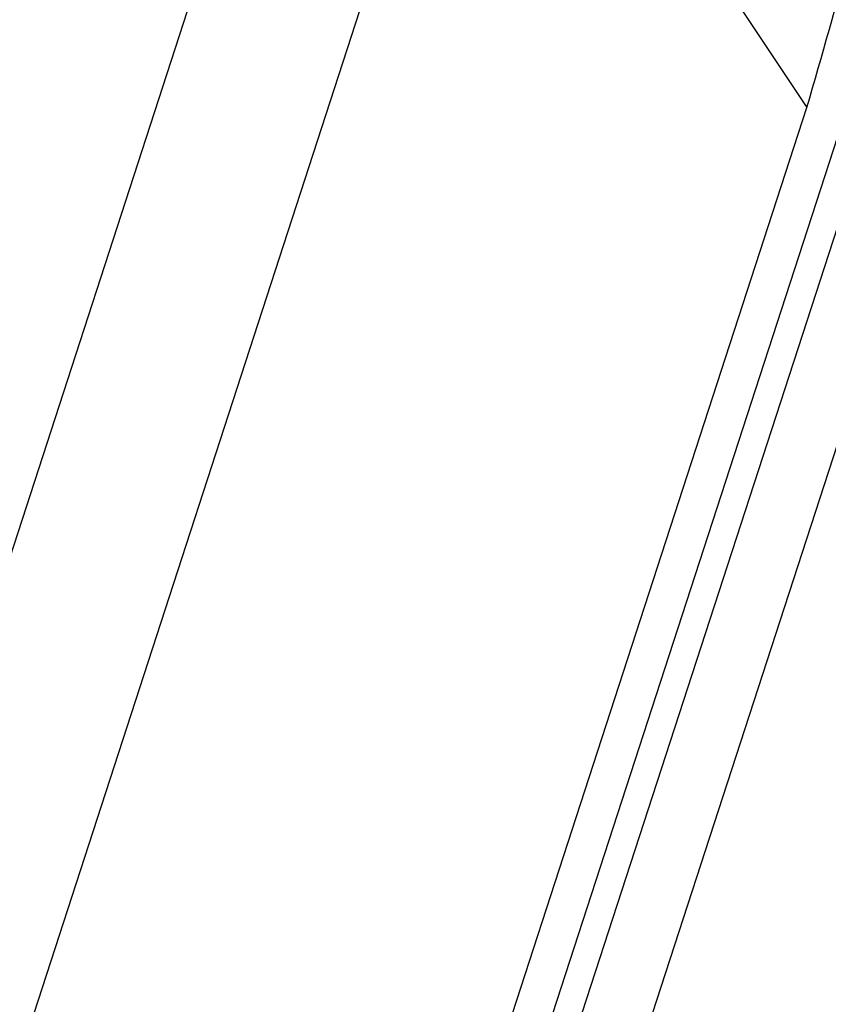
# Model space of a CAD drawing. Header units: millimetres. Extents: x 6 to 590, y 6 to 416.
# Tile 30 of 33: x 503 to 523, y 193 to 217. Entities that reach past the tile are written whole.
import ezdxf

# ---------------------------------------------------------------- set-up
doc = ezdxf.new("R2010")
doc.units = ezdxf.units.MM

msp = doc.modelspace()

# ---------------------------------------------------------------- linework, layer by layer
at = {"color": 7, "linetype": 'Continuous', "lineweight": 25}
for p, q in [((502.728, 152.028), (538.165, 261.139)), ((538.761, 260.843), (503.324, 151.731)), ((504.42, 149.913), (539.857, 259.025)), ((497.324, 186.195), (510.842, 227.816)), ((514.388, 226.086), (500.871, 184.465)), ((514.388, 226.086), (522.072, 214.553)), ((508.554, 172.932), (522.072, 214.553))]:
    msp.add_line(p, q, dxfattribs=at)
msp.add_open_spline([(522.072, 214.553), (522.437, 215.799), (523.169, 218.292), (523.781, 222.118), (524.014, 225.976), (523.834, 229.604), (523.335, 232.933), (522.593, 235.985), (521.581, 238.966), (520.268, 241.906), (518.902, 244.427), (517.861, 245.911), (517.46, 246.484)], degree=3, knots=[0, 0, 0, 0, 0.110249, 0.220501, 0.335226, 0.449959, 0.544507, 0.63906, 0.735948, 0.832841, 0.935522, 1, 1, 1, 1], dxfattribs=at)

doc.saveas('drawing.dxf')
